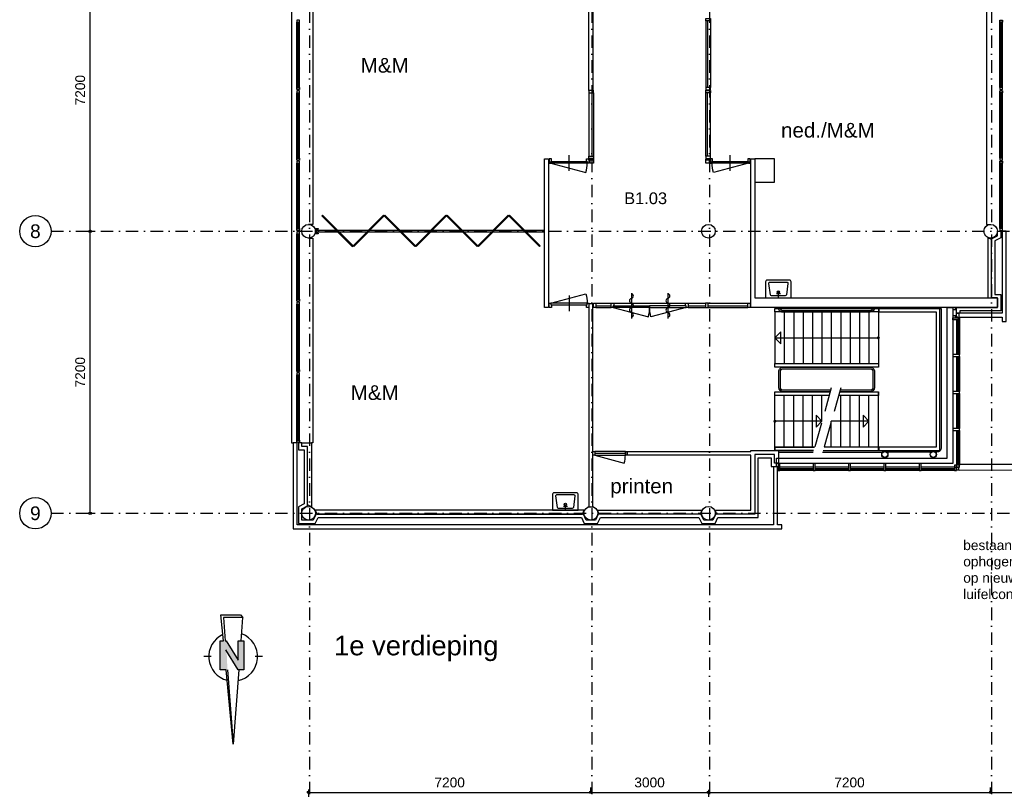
# Model space of a CAD drawing. Header units: millimetres. Extents: x 1137596 to 6076935, y -417599 to 265181.
# Tile 20 of 47: x 1235699 to 1260819, y -356519 to -336872. Entities that reach past the tile are written whole.
import ezdxf
from ezdxf.enums import TextEntityAlignment as Align

# ---------------------------------------------------------------- set-up
doc = ezdxf.new("R2010")
doc.units = ezdxf.units.MM
doc.header["$LTSCALE"] = 50
doc.header["$PDMODE"] = 3
doc.header["$PDSIZE"] = 1
for name, pattern in [('CENTER', [50, 31.25, -6.25, 6.25, -6.25]), ('DASHDOT2', [12.7, 6.35, -3.175, 0, -3.175]), ('DASHED', [18.75, 12.5, -6.25])]:
    doc.linetypes.add(name, pattern=pattern)
doc.layers.get('0').update_dxf_attribs({"linetype": 'CONTINUOUS'})
doc.layers.get('DEFPOINTS').update_dxf_attribs({"linetype": 'CONTINUOUS'})
for name, color, linetype in [('AL21----_BUITENWAND', 3, 'CONTINUOUS'), ('AL21K---_ISOLATIE', 1, 'CONTINUOUS'), ('AL22----_BINNENWAND', 3, 'CONTINUOUS'), ('AL24----_TRAPPEN', 1, 'CONTINUOUS'), ('AL27----_DAKEN', 7, 'CONTINUOUS'), ('AL28----_KONSTRUKTIES', 4, 'CONTINUOUS'), ('AL31----_BUITENKOZIJN', 2, 'CONTINUOUS'), ('AL32----_BINNENKOZIJN', 7, 'CONTINUOUS'), ('AL32----_BINNENKOZIJN_1', 1, 'CONTINUOUS'), ('AL34----_BALUSTRADES', 1, 'CONTINUOUS'), ('AL74----_INRSANITAIR', 7, 'CONTINUOUS'), ('AL83----_INVKEUKEN', 7, 'CONTINUOUS'), ('Alg-Dun-Az', 8, 'CONTINUOUS'), ('bib', 7, 'CONTINUOUS'), ('bib @ 100', 7, 'CONTINUOUS'), ('DIM25', 1, 'CONTINUOUS'), ('Stramien-Alg-Az', 9, 'DASHDOT2'), ('Stramien-Alg-Drs', 8, 'CONTINUOUS'), ('Stramien-Alg-Txt', 2, 'CONTINUOUS'), ('Txt25', 2, 'CONTINUOUS'), ('TXT25-Oppvl', 2, 'CONTINUOUS'), ('TXT35', 3, 'CONTINUOUS'), ('Txt50', 4, 'CONTINUOUS')]:
    doc.layers.add(name, color=color, linetype=linetype)
doc.styles.add('BOS3', font='arial.ttf')
doc.dimstyles.new('BOS3', dxfattribs={"dimtxt": 2.5, "dimasz": 1.25, "dimexe": 1.25, "dimexo": 0, "dimgap": 1.25, "dimtad": 1, "dimdec": 3, "dimdsep": 46, "dimtxsty": 'BOS3', "dimblk": 'SMALL', "dimblk1": 'SMALL', "dimblk2": 'SMALL', "dimsah": 1, "dimcen": 2.5, "dimclrd": 1, "dimclre": 1, "dimclrt": 2, "dimadec": 4, "dimazin": 2, "dimtfac": 0.4, "dimtdec": 0, "dimtix": 1, "dimtmove": 2, "dimatfit": 3, "dimfxl": 1.25, "dimfxlon": 1, "dimtvp": 1, "dimtolj": 1, "dimarcsym": 0})

# ---------------------------------------------------------------- blocks, each defined once
blk = doc.blocks.new('h651-06-')
at = {"color": 0, "linetype": 'ByBlock'}
blk.add_line((-324, 0), (324, 0), dxfattribs=at)
for centre, start, end in [((-252, -10), 9.4623, 170.5377), ((-132, 10), 189.4623, 350.5377), ((-12, -10), 9.4623, 170.5377), ((108, 10), 189.4623, 350.5377), ((228, -10), 9.4623, 170.5377)]:
    blk.add_arc(centre, 60.8, start, end, dxfattribs=at)
blk = doc.blocks.new('noordpijl 3')
at = {"layer": 'Alg-Dun-Az'}
for p, q in [((-146, -1900), (0, 0)), ((0, 0), (180, -1900)), ((146, -1900), (0, 0)), ((-277, -1900), (-127, -1900)), ((-277, -2638), (-277, -1900)), ((-127, -1900), (185, -2409)), ((180, -1900), (333, -1900)), ((333, -1900), (333, -2638)), ((-751, -2234), (-564, -2234)), ((-129, -2141), (-129, -2638)), ((176, -2638), (-129, -2141)), ((562, -2234), (749, -2234)), ((-129, -2638), (-277, -2638)), ((-205, -2638), (-251, -3235)), ((203, -2638), (176, -2638)), ((249, -3235), (203, -2638)), ((249, -2638), (311, -3297)), ((333, -2638), (249, -2638)), ((-251, -3235), (249, -3235)), ((-189, -3297), (-251, -3235)), ((311, -3297), (-189, -3297))]:
    blk.add_line(p, q, dxfattribs=at)
for start, end in [(101.4591, 249.5213), (295.2122, 75.5532)]:
    blk.add_arc((-1, -2234), 623, start, end, dxfattribs=at)
for points in [[(-277, -2638), (-277, -1900), (-129, -2638), (-127, -1900)], [(-129, -2141), (176, -2638), (-127, -1900), (185, -2409)], [(333, -1900), (333, -2638), (146, -1900), (176, -2638)]]:
    blk.add_solid(points, dxfattribs=at)
blk = doc.blocks.new('*U247')
at = {"layer": 'Stramien-Alg-Drs'}
blk.add_circle((-4, 0), 4, dxfattribs=at)
at = {"layer": 'Stramien-Alg-Txt', "style": 'BOS3'}
blk.add_attdef('TEKST', text='', height=3.5, dxfattribs=at).set_placement((-4, 0), align=Align.MIDDLE)
blk = doc.blocks.new('_Small')
at = {"color": 0, "linetype": 'ByBlock', "lineweight": -2}
blk.add_circle((0, 0), 0.25, dxfattribs=at)
blk = doc.blocks.new('*D179')
at = {"layer": 'DEFPOINTS', "color": 0, "transparency": 16777216}
for p in [(710199, -627647), (717399, -627843), (717399, -627973)]:
    blk.add_point(p, dxfattribs=at)
at = {"layer": 'DIM25', "color": 1, "lineweight": -2, "transparency": 16777216}
for p, q in [((717399, -627848), (717399, -627718)), ((710199, -627772), (710199, -627968)), ((710199, -627843), (717399, -627843))]:
    blk.add_line(p, q, dxfattribs=at)
at = {"layer": 'DIM25', "color": 1, "lineweight": -2, "transparency": 16777216, "xscale": 125, "yscale": 125, "zscale": 125, "rotation": 180}
blk.add_blockref('_Small', (710199, -627843), dxfattribs=at)
at = {"layer": 'DIM25', "color": 1, "lineweight": -2, "transparency": 16777216, "xscale": 125, "yscale": 125, "zscale": 125}
blk.add_blockref('_Small', (717399, -627843), dxfattribs=at)
at = {"layer": 'DIM25', "color": 2, "transparency": 16777216, "insert": (713799, -627591), "char_height": 250, "attachment_point": 5, "style": 'BOS3'}
blk.add_mtext('\\A1;7200', dxfattribs=at)
blk = doc.blocks.new('*D180')
at = {"layer": 'DEFPOINTS', "color": 0, "transparency": 16777216}
for p in [(720399, -627649), (727599, -627843), (727599, -627892)]:
    blk.add_point(p, dxfattribs=at)
at = {"layer": 'DIM25', "color": 1, "lineweight": -2, "transparency": 16777216}
for p, q in [((727599, -627843), (727599, -627718)), ((720399, -627774), (720399, -627968)), ((720399, -627843), (727599, -627843))]:
    blk.add_line(p, q, dxfattribs=at)
at = {"layer": 'DIM25', "color": 1, "lineweight": -2, "transparency": 16777216, "xscale": 125, "yscale": 125, "zscale": 125, "rotation": 180}
blk.add_blockref('_Small', (720399, -627843), dxfattribs=at)
at = {"layer": 'DIM25', "color": 1, "lineweight": -2, "transparency": 16777216, "xscale": 125, "yscale": 125, "zscale": 125}
blk.add_blockref('_Small', (727599, -627843), dxfattribs=at)
at = {"layer": 'DIM25', "color": 2, "transparency": 16777216, "insert": (723999, -627591), "char_height": 250, "attachment_point": 5, "style": 'BOS3'}
blk.add_mtext('\\A1;7200', dxfattribs=at)
blk = doc.blocks.new('*D181')
at = {"layer": 'DEFPOINTS', "color": 0, "transparency": 16777216}
for p in [(727599, -627892), (731199, -627843), (731199, -627892)]:
    blk.add_point(p, dxfattribs=at)
at = {"layer": 'DIM25', "color": 1, "lineweight": -2, "transparency": 16777216}
for p, q in [((727599, -627843), (727599, -627718)), ((731199, -627843), (731199, -627718)), ((727599, -627843), (731199, -627843))]:
    blk.add_line(p, q, dxfattribs=at)
at = {"layer": 'DIM25', "color": 1, "lineweight": -2, "transparency": 16777216, "xscale": 125, "yscale": 125, "zscale": 125, "rotation": 180}
blk.add_blockref('_Small', (727599, -627843), dxfattribs=at)
at = {"layer": 'DIM25', "color": 1, "lineweight": -2, "transparency": 16777216, "xscale": 125, "yscale": 125, "zscale": 125}
blk.add_blockref('_Small', (731199, -627843), dxfattribs=at)
at = {"layer": 'DIM25', "color": 2, "transparency": 16777216, "insert": (729399, -627591), "char_height": 250, "attachment_point": 5, "style": 'BOS3'}
blk.add_mtext('\\A1;3600', dxfattribs=at)
blk = doc.blocks.new('*D183')
at = {"layer": 'DEFPOINTS', "color": 0, "transparency": 16777216}
for p in [(720399, -627649), (717399, -627973), (720399, -627843)]:
    blk.add_point(p, dxfattribs=at)
at = {"layer": 'DIM25', "color": 1, "lineweight": -2, "transparency": 16777216}
for p, q in [((717399, -627848), (717399, -627718)), ((717399, -627843), (720399, -627843)), ((720399, -627774), (720399, -627968))]:
    blk.add_line(p, q, dxfattribs=at)
at = {"layer": 'DIM25', "color": 1, "lineweight": -2, "transparency": 16777216, "xscale": 125, "yscale": 125, "zscale": 125, "rotation": 180}
blk.add_blockref('_Small', (717399, -627843), dxfattribs=at)
at = {"layer": 'DIM25', "color": 1, "lineweight": -2, "transparency": 16777216, "xscale": 125, "yscale": 125, "zscale": 125}
blk.add_blockref('_Small', (720399, -627843), dxfattribs=at)
at = {"layer": 'DIM25', "color": 2, "transparency": 16777216, "insert": (718899, -627591), "char_height": 250, "attachment_point": 5, "style": 'BOS3'}
blk.add_mtext('\\A1;3000', dxfattribs=at)
blk = doc.blocks.new('*D188')
at = {"layer": 'DEFPOINTS', "color": 0, "transparency": 16777216}
for p in [(704627, -606317), (704627, -606317), (704627, -613517)]:
    blk.add_point(p, dxfattribs=at)
at = {"layer": 'DIM25', "color": 1, "lineweight": -2, "transparency": 16777216}
for p, q in [((704627, -606317), (704752, -606317)), ((704627, -613517), (704627, -606317)), ((704627, -613517), (704752, -613517))]:
    blk.add_line(p, q, dxfattribs=at)
at = {"layer": 'DIM25', "color": 1, "lineweight": -2, "transparency": 16777216, "xscale": 125, "yscale": 125, "zscale": 125}
for p, rotation in [((704627, -606317), 90), ((704627, -613517), 270)]:
    blk.add_blockref('_Small', p, dxfattribs=dict(at, rotation=rotation))
at = {"layer": 'DIM25', "color": 2, "transparency": 16777216, "insert": (704374, -609917), "char_height": 250, "attachment_point": 5, "rotation": 90, "style": 'BOS3'}
blk.add_mtext('\\A1;7200', dxfattribs=at)
blk = doc.blocks.new('*D189')
at = {"layer": 'DEFPOINTS', "color": 0, "transparency": 16777216}
for p in [(704627, -613517), (704627, -613517), (704627, -620717)]:
    blk.add_point(p, dxfattribs=at)
at = {"layer": 'DIM25', "color": 1, "lineweight": -2, "transparency": 16777216}
for p, q in [((704627, -613517), (704752, -613517)), ((704627, -620717), (704627, -613517)), ((704627, -620717), (704752, -620717))]:
    blk.add_line(p, q, dxfattribs=at)
at = {"layer": 'DIM25', "color": 1, "lineweight": -2, "transparency": 16777216, "xscale": 125, "yscale": 125, "zscale": 125}
for p, rotation in [((704627, -613517), 90), ((704627, -620717), 270)]:
    blk.add_blockref('_Small', p, dxfattribs=dict(at, rotation=rotation))
at = {"layer": 'DIM25', "color": 2, "transparency": 16777216, "insert": (704374, -617117), "char_height": 250, "attachment_point": 5, "rotation": 90, "style": 'BOS3'}
blk.add_mtext('\\A1;7200', dxfattribs=at)
blk = doc.blocks.new('*U252')
at = {"layer": 'TXT25-Oppvl', "style": 'BOS3'}
blk.add_attdef('OPPERVLAKTE2', (0, -3), '', height=2, dxfattribs=at)
at = {"layer": 'TXT35', "style": 'BOS3'}
for tag, p, height in [('RUIMTENUMMER', (0, 4), 3), ('RUIMTENAAM', (0, 0), 2.5)]:
    blk.add_attdef(tag, p, '', height=height, dxfattribs=at)
blk = doc.blocks.new('stramienen')
at = {"layer": 'Stramien-Alg-Az'}
for points in [[(710225.4193, -557711.0234), (710225.4193, -629125.5137)], [(717425.4193, -557711.0234), (717425.4193, -629125.5137)], [(720425.4195, -557711.0234), (720425.4195, -629125.5137)], [(727625.4193, -557711.0234), (727625.4193, -629125.5137)], [(703629.6064, -613517.1403), (776404.4348, -613517.1403)], [(703629.6064, -620717.1403), (776404.4348, -620717.1403)]]:
    blk.add_lwpolyline(points, dxfattribs=at)
at = {"layer": 'bib @ 100', "xscale": 100, "yscale": 100, "zscale": 100}
for p, values in [((703629.6064, -613517.1403), {'TEKST': '8'}), ((703629.6064, -620717.1403), {'TEKST': '9'})]:
    blk.add_blockref('*U247', p, dxfattribs=at).add_auto_attribs(values)
at = {"layer": 'DIM25'}
for base, p1, p2, picture, middle in [((704626.5266, -606317.1398), (704626.5266, -613517.1398), (704626.5266, -606317.1398), '*D188', (704373.8834, -609917.1398)), ((704626.5266, -613517.1398), (704626.5266, -620717.1398), (704626.5266, -613517.1398), '*D189', (704373.8834, -617117.1398))]:
    dim = blk.add_linear_dim(base=base, p1=p1, p2=p2, angle=90, dimstyle='BOS3', override={"dimscale": 0, "dimexo": 1.25}, dxfattribs=at)
    dim.commit()
    dim.dimension.update_dxf_attribs({"geometry": picture, "text_midpoint": middle})
for base, p1, p2, picture, middle in [((717398.67, -627843.232), (710198.6698, -627646.5212), (717398.67, -627972.6855), '*D179', (713798.6699, -627590.5887)), ((720398.545, -627843.232), (717398.545, -627972.6855), (720398.545, -627649.1819), '*D183', (718898.545, -627590.5035)), ((727598.6689, -627843.232), (720398.669, -627649.1819), (727598.6689, -627891.9055), '*D180', (723998.669, -627590.5887)), ((731198.5759, -627843.232), (727598.5759, -627891.9055), (731198.5759, -627891.9168), '*D181', (729398.5759, -627590.5035))]:
    dim = blk.add_linear_dim(base=base, p1=p1, p2=p2, dimstyle='BOS3', override={"dimscale": 0, "dimtxt": 2.5, "dimasz": 1.25, "dimexe": 1.25, "dimexo": 1.25, "dimgap": 1.25, "dimclrt": 2, "dimfxl": 1.25, "dimfxlon": 1}, dxfattribs=at)
    dim.commit()
    dim.dimension.update_dxf_attribs({"geometry": picture, "text_midpoint": middle})

msp = doc.modelspace()

# ---------------------------------------------------------------- linework, layer by layer
at = {"layer": 'AL21----_BUITENWAND'}
for points in [[(1242675.7118, -300871.5936), (1242635.686, -300871.5897), (1242635.686, -347671.5614), (1242675.688, -347671.5614)], [(1243072.2351, -335246.5753), (1243173.686, -335246.5753), (1243173.686, -342096.5594), (1243070.686, -342096.5594)], [(1260469.2832, -335246.5716), (1260367.6772, -335246.5716), (1260367.6831, -342096.5558), (1260470.6851, -342096.5558)], [(1243072.2351, -342446.5746), (1243173.686, -342446.5746), (1243173.686, -347671.5614), (1243145.686, -347671.5614)], [(1254354.6868, -347891.5731), (1254354.6868, -347871.5693), (1255055.6797, -347871.5693), (1255055.6797, -348193.577), (1254955.6802, -348193.577), (1254955.6802, -347971.5712), (1254454.6824, -347971.5712), (1254454.6824, -349496.576), (1253485.6843, -349496.576), (1253438.6836, -349396.5751), (1254354.6868, -349396.5751), (1254354.6868, -347991.5731)], [(1253055.6833, -349496.5767), (1250485.6857, -349496.576), (1250438.6868, -349396.5751), (1253102.6843, -349396.5751), (1253055.6833, -349496.5767)]]:
    msp.add_lwpolyline(points, dxfattribs=at)
for points in [[(1259659.6811, -344366.5755), (1259659.6811, -344466.5751), (1260765.6862, -344466.5575), (1260765.6862, -344576.5755), (1260865.689, -344576.5755), (1260865.6772, -342271.5726), (1260765.6782, -342271.5731), (1260765.6782, -344366.5755)], [(1260495.6782, -342486.5758), (1260395.6772, -342439.5751), (1260395.6683, -343971.5743), (1260495.6782, -343971.5743)], [(1259571.6811, -344267.5746), (1259571.6811, -344221.5755), (1259505.6821, -344221.5755), (1259505.6821, -344267.5746)], [(1259571.6811, -344481.5755), (1259571.6811, -344435.5751), (1259505.6821, -344435.5751), (1259505.6821, -344481.5755)], [(1242775.688, -347671.5614), (1242675.6802, -347671.5618), (1242675.6802, -349866.5751), (1255140.6797, -349866.5751), (1255140.6797, -349766.5741), (1255030.6811, -349766.5741), (1255030.6811, -348283.5751), (1254930.6802, -348283.5751), (1254930.6802, -349766.5741), (1242775.686, -349766.5741)], [(1242895.688, -347671.5614), (1243145.688, -347671.5614), (1243145.688, -349303.5731), (1243045.688, -349256.576), (1243045.688, -347771.5585), (1242895.6958, -347771.5585)], [(1243238.686, -349396.5751), (1243285.6863, -349496.5765), (1250055.686, -349496.576), (1250102.6858, -349396.5751)]]:
    msp.add_lwpolyline(points, close=True, dxfattribs=at)
at = {"layer": 'AL21K---_ISOLATIE'}
for points in [[(1260645.6294, -342271.5746), (1260730.6782, -342271.5746), (1260730.6782, -342439.5582), (1260580.6792, -342514.5589), (1260580.6857, -343886.5746), (1260730.6841, -343886.5746), (1260730.6841, -344306.5755), (1259687.6811, -344306.5755), (1259687.6811, -344366.5755), (1259602.6811, -344366.5755), (1259602.682, -344221.5689), (1260645.6841, -344221.5689), (1260645.6841, -343971.5746), (1260495.6782, -343971.5746), (1260495.6782, -342462.025), (1260645.6782, -342387.026)], [(1255005.6787, -348278.5751), (1255005.6799, -348193.577), (1254955.6802, -348193.577), (1254955.6802, -347971.5712), (1254454.6824, -347971.5712), (1254454.6824, -349496.576), (1253461.1352, -349496.576), (1253386.1343, -349646.5741), (1253155.2334, -349646.5741), (1253080.2327, -349496.576), (1250461.1367, -349496.576), (1250386.1358, -349646.578), (1250155.2349, -349646.5741), (1250080.2349, -349496.576), (1243261.1372, -349496.576), (1243186.1372, -349646.5741), (1242895.686, -349646.5741), (1242895.688, -349356.1239), (1243045.688, -349281.1249), (1243045.688, -347771.5585), (1242895.6958, -347771.5702), (1242895.688, -347671.5614), (1242810.688, -347671.5614), (1242810.6948, -347856.5604), (1242960.6811, -347856.5604), (1242960.688, -349228.5926), (1242810.688, -349303.5917), (1242810.686, -349731.576), (1243238.6704, -349731.576), (1243313.6694, -349581.5741), (1250027.7037, -349581.578), (1250102.7026, -349731.576), (1250438.6681, -349731.576), (1250513.6679, -349581.578), (1253027.7021, -349581.578), (1253102.7012, -349731.576), (1253438.6685, -349731.576), (1253513.6675, -349581.578), (1254539.6824, -349581.5741), (1254539.6824, -348056.5732), (1254870.6802, -348056.5732), (1254870.6802, -348278.5751)]]:
    msp.add_lwpolyline(points, close=True, dxfattribs=at)
at = {"layer": 'AL22----_BINNENWAND'}
for points in [[(1250220.6857, -335009.0755), (1250220.6857, -334761.5633), (1250320.6896, -334761.5633), (1250320.6896, -338681.5846), (1250220.6857, -338681.5846), (1250220.6857, -335134.0751)], [(1254354.6868, -347991.5731), (1251200.685, -347991.5731), (1251200.685, -347891.5731), (1254354.6868, -347891.5731)]]:
    msp.add_lwpolyline(points, dxfattribs=at)
for points in [[(1249186.6862, -340421.5747), (1249186.6862, -344221.555), (1249086.6804, -344221.555), (1249086.6804, -340421.5747)], [(1254354.6848, -343981.5404), (1254354.6868, -340421.5747), (1254454.686, -340421.5747), (1254454.686, -343971.5394), (1260635.688, -343971.5746), (1260645.6841, -343981.5721), (1260645.688, -344211.5741), (1260635.6936, -344221.5689), (1254364.6824, -344221.5399), (1254354.6831, -344211.5404)], [(1250220.6801, -344121.5502), (1250220.6801, -349303.869), (1250320.685, -349303.869), (1250320.685, -344121.5502)], [(1259362.6763, -344221.563), (1259502.6743, -344221.5637), (1259502.6743, -348203.576), (1255005.6798, -348203.576), (1255005.6798, -348063.5741), (1259362.6763, -348063.5741)]]:
    msp.add_lwpolyline(points, close=True, dxfattribs=at)
at = {"layer": 'AL24----_TRAPPEN'}
for points in [[(1254965.6564, -344336.5794), (1254965.6547, -345651.5694)], [(1255205.6561, -344336.5794), (1255205.6544, -345651.5694)], [(1255445.6556, -344336.5794), (1255445.6539, -345651.5694)], [(1255685.6551, -344336.5794), (1255685.6534, -345651.5694)], [(1255925.6551, -344336.5794), (1255925.6554, -345651.5694)], [(1256165.6566, -344336.5794), (1256165.6549, -345651.5694)], [(1256405.6561, -344336.5809), (1256405.6544, -345651.5714)], [(1256645.6556, -344336.5809), (1256645.6539, -345651.5714)], [(1256885.6556, -344336.5809), (1256885.6539, -345651.5714)], [(1257125.6551, -344336.5809), (1257125.6534, -345651.5714)], [(1257365.6547, -344336.5809), (1257365.6549, -345651.5714)], [(1257605.6561, -344336.5809), (1257605.6549, -345651.5714)], [(1254965.6555, -344994.0744), (1257605.6555, -344994.0761)], [(1257605.6547, -346461.5721), (1257605.6547, -346371.5721)], [(1254965.6315, -347781.5694), (1254965.6548, -346461.5685)], [(1255205.6524, -347781.5694), (1255205.6758, -346461.5685)], [(1255445.6519, -347781.5697), (1255445.6519, -346461.5687)], [(1255685.6519, -347781.5699), (1255685.6532, -346461.5689)], [(1255925.6534, -347781.5701), (1255925.6532, -346461.5692)], [(1256165.6528, -347121.5692), (1256165.6545, -346461.5694)], [(1256645.6523, -347781.574), (1256645.6537, -346461.5703)], [(1256885.6518, -347781.5738), (1256885.6536, -346461.5707)], [(1257125.6515, -347781.5736), (1257125.6532, -346461.5726)], [(1257365.6527, -347781.5733), (1257365.6528, -346461.5717)], [(1257605.6566, -347781.5731), (1257605.6549, -346461.5721)], [(1256405.6524, -347781.5703), (1256405.6523, -347121.5712)], [(1255055.6562, -347911.5696), (1255942.5915, -347911.5741)], [(1256182.5929, -347911.5741), (1257717.9294, -347911.5711)], [(1258952.9299, -347911.5702), (1257823.3775, -347911.5722)]]:
    msp.add_lwpolyline(points, dxfattribs=at)
for points in [[(1254965.6555, -344994.0744), (1255115.6555, -345144.0744), (1255115.6555, -344844.0744)], [(1256165.6519, -347121.5707), (1256015.6519, -346971.5707), (1256015.6519, -347271.5707)], [(1257365.6528, -347121.5707), (1257215.6528, -346971.5707), (1257215.6528, -347271.5707)]]:
    msp.add_lwpolyline(points, close=True, dxfattribs=at)
at = {"layer": 'AL24----_TRAPPEN', "const_width": 37.5}
for points in [[(1257605.6555, -345012.8261, 1), (1257605.6555, -344975.3261, 1)], [(1254965.6431, -347140.3189, 1), (1254965.6431, -347102.8189, 1)]]:
    msp.add_lwpolyline(points, format="xyb", close=True, dxfattribs=at)
at = {"layer": 'AL24----_TRAPPEN', "linetype": 'DASHED'}
for points in [[(1256405.6523, -346271.5712), (1255925.6514, -347971.5702)], [(1256645.6538, -346271.5712), (1256165.6528, -347971.5702)]]:
    msp.add_lwpolyline(points, dxfattribs=at)
at = {"layer": 'AL24----_TRAPPEN', "linetype": 'CENTER'}
for points in [[(1256165.6528, -347121.5692), (1254965.6431, -347121.5576)], [(1257365.6528, -347121.5712), (1256405.6543, -347121.5638)]]:
    msp.add_lwpolyline(points, dxfattribs=at)
at = {"layer": 'AL27----_DAKEN'}
for points in [[(1278424.6798, -342041.5743), (1278424.6798, -348225.5859), (1259675.6771, -348226.5766)], [(1278424.6798, -342041.5743), (1278424.6798, -348225.5859), (1259675.6771, -348226.5766)], [(1278574.6798, -341941.5662), (1278574.6798, -348375.578), (1259675.685, -348376.5766)], [(1274974.6915, -348375.5765), (1259595.6802, -348376.5766)]]:
    msp.add_lwpolyline(points, dxfattribs=at)
at = {"layer": 'AL28----_KONSTRUKTIES'}
msp.add_lwpolyline([(1243310.686, -342336.5797), (1243245.686, -342336.5797), (1243245.686, -342206.5787), (1243310.686, -342206.5787), (1243310.686, -342221.5797), (1243260.686, -342221.5797), (1243260.686, -342321.5787), (1243310.686, -342321.5787)], close=True, dxfattribs=at)
for points in [[(1257719.8516, -347909.9368), (1257719.8516, -347871.5731)], [(1257821.4541, -347871.5731), (1257821.4541, -347909.9359)], [(1258954.8511, -347909.9368), (1258954.8511, -347871.5731)], [(1259056.4536, -347871.5731), (1259056.4536, -347909.9359)]]:
    msp.add_lwpolyline(points, dxfattribs=at)
for centre, radius in [((1243070.7446, -342271.5809), 175), ((1253270.6868, -342271.5765), 175), ((1260470.6851, -342271.5765), 175), ((1257770.6528, -347971.0731), 79.5), ((1257770.6528, -347971.0731), 75.5), ((1259005.6523, -347971.0731), 79.5), ((1259005.6523, -347971.0731), 75.5), ((1243070.7446, -349471.5804), 175), ((1250270.6863, -349471.576), 175), ((1253270.6868, -349471.576), 175)]:
    msp.add_circle(centre, radius, dxfattribs=at)
at = {"layer": 'AL31----_BUITENKOZIJN'}
for points in [[(1242769.687, -336886.5755), (1242769.687, -336936.5743), (1242839.687, -336936.5743), (1242839.687, -336886.5755)], [(1260771.6782, -336886.5699), (1260771.6782, -336936.5705), (1260701.6782, -336936.5705), (1260701.6782, -336886.5699)], [(1242839.687, -338606.5744), (1242839.687, -338656.575), (1242769.687, -338656.575), (1242769.687, -338606.5744)], [(1260701.6782, -338606.5707), (1260701.6782, -338656.5712), (1260771.6802, -338656.5712), (1260771.6802, -338606.5707)], [(1242769.687, -338686.5749), (1242769.687, -338736.5755), (1242839.687, -338736.5755), (1242839.687, -338686.5749)], [(1260771.6802, -338686.5712), (1260771.6802, -338736.5717), (1260701.6782, -338736.5717), (1260701.6782, -338686.5712)], [(1242839.687, -340406.5757), (1242839.687, -340456.5762), (1242769.687, -340456.5762), (1242769.687, -340406.5757)], [(1242769.687, -340486.5742), (1242769.687, -340536.5748), (1242839.687, -340536.5748), (1242839.687, -340486.5742)], [(1260701.6802, -340406.5719), (1260701.6802, -340456.5705), (1260771.6821, -340456.5705), (1260771.6821, -340406.5719)], [(1260771.6821, -340486.5705), (1260771.6821, -340536.571), (1260701.6802, -340536.571), (1260701.6802, -340486.5705)], [(1242839.687, -342206.5751), (1242839.687, -342256.5755), (1242769.687, -342256.5755), (1242769.687, -342206.5751)], [(1242769.6909, -342286.5736), (1242769.6909, -342336.5741), (1242839.6909, -342336.5741), (1242839.6909, -342286.5736)], [(1260701.6821, -342206.5712), (1260701.6821, -342256.5716), (1260771.6821, -342256.5716), (1260771.6821, -342206.5712)], [(1242839.6909, -344006.5741), (1242839.6909, -344056.5751), (1242769.6909, -344056.5751), (1242769.6909, -344006.5741)], [(1242769.6909, -344086.5746), (1242769.6909, -344136.5755), (1242839.6909, -344136.5755), (1242839.6909, -344086.5746)], [(1259602.6811, -344466.5751), (1259602.6811, -344366.5755), (1259654.6821, -344366.5755), (1259654.6821, -344496.5751), (1259632.6811, -344496.5751), (1259632.6811, -344466.5751)], [(1259675.6821, -344481.5755), (1259675.6821, -344531.5746), (1259502.6821, -344531.5746), (1259502.6821, -344481.5755)], [(1259502.6821, -345422.8246), (1259502.6821, -345472.8251), (1259675.6802, -345472.8251), (1259675.6802, -345422.8246)], [(1242839.6909, -345806.5755), (1242839.6909, -345856.5741), (1242769.6909, -345856.5741), (1242769.6909, -345806.5755)], [(1242769.6909, -345886.576), (1242769.6909, -345936.5746), (1242839.6909, -345936.5746), (1242839.6909, -345886.576)], [(1259502.6802, -346364.0755), (1259502.6802, -346414.0721), (1259675.6802, -346414.0721), (1259675.6802, -346364.0755)], [(1259502.6802, -347305.3241), (1259502.6802, -347355.3358), (1259675.6802, -347355.3358), (1259675.6802, -347305.3241)], [(1242839.6909, -347606.577), (1242839.6909, -347656.5731), (1242769.6909, -347656.5731), (1242769.6909, -347606.577)], [(1255045.6821, -348203.576), (1255045.6821, -348376.576), (1255095.6826, -348376.576), (1255095.6826, -348203.576)], [(1255945.6826, -348203.576), (1255945.6826, -348376.576), (1255995.6811, -348376.576), (1255995.6811, -348203.576)], [(1256845.6811, -348203.576), (1256845.6811, -348376.576), (1256895.6821, -348376.576), (1256895.6821, -348203.576)], [(1257745.6821, -348203.576), (1257745.6821, -348376.576), (1257795.6826, -348376.576), (1257795.6826, -348203.576)], [(1258645.6826, -348203.576), (1258645.6826, -348376.576), (1258695.6811, -348376.576), (1258695.6811, -348203.576)], [(1259545.6792, -348246.5731), (1259545.6792, -348376.576), (1259595.6802, -348376.576), (1259595.6802, -348246.5731)], [(1259545.6792, -348246.5731), (1259545.6792, -348296.5741), (1259675.6802, -348296.5741), (1259675.6802, -348246.5731)], [(1259659.6792, -348360.5731), (1259659.6792, -348296.5741), (1259595.6802, -348296.5741), (1259595.6802, -348360.5731)]]:
    msp.add_lwpolyline(points, close=True, dxfattribs=at)
for points in [[(1242769.687, -338606.5744), (1242769.687, -336936.5743)], [(1242782.687, -338606.5744), (1242782.687, -336936.5743)], [(1242800.687, -338606.5744), (1242800.687, -336936.5743)], [(1242839.687, -338606.5763), (1242839.687, -336936.5743)], [(1260701.6782, -338606.5725), (1260701.6782, -336936.5705)], [(1260740.6772, -338606.5707), (1260740.6772, -336936.5705)], [(1260758.6782, -338606.5707), (1260758.6782, -336936.5705)], [(1260771.6782, -338606.5707), (1260771.6782, -336936.5705)], [(1242769.687, -340406.5757), (1242769.687, -338736.5755)], [(1242782.687, -340406.5757), (1242782.687, -338736.5755)], [(1242800.687, -340406.5757), (1242800.687, -338736.5755)], [(1242839.687, -340406.5775), (1242839.687, -338736.5755)], [(1260701.6802, -340406.5737), (1260701.6782, -338736.5717)], [(1260740.6792, -340406.5719), (1260740.6772, -338736.5717)], [(1260758.6802, -340406.5719), (1260758.6782, -338736.5717)], [(1260771.6822, -340406.5719), (1260771.6802, -338736.5717)], [(1242769.687, -342206.5751), (1242769.687, -340536.5748)], [(1242782.687, -342206.5751), (1242782.687, -340536.5748)], [(1242800.687, -342206.5751), (1242800.687, -340536.5748)], [(1242839.687, -342206.5768), (1242839.687, -340536.5748)], [(1260701.6821, -342206.5731), (1260701.6801, -340536.571)], [(1260740.6811, -342206.5712), (1260740.6791, -340536.571)], [(1260758.6821, -342206.5712), (1260758.6801, -340536.571)], [(1260771.6841, -342206.5712), (1260771.6821, -340536.571)], [(1242769.6909, -344006.5741), (1242769.6909, -342336.5741)], [(1242782.6909, -344006.5741), (1242782.6909, -342336.5741)], [(1242800.6909, -344006.5741), (1242800.6909, -342336.5741)], [(1242839.6909, -344006.576), (1242839.6909, -342336.5741)], [(1242769.6909, -345806.5755), (1242769.6909, -344136.5755)], [(1242782.6909, -345806.5755), (1242782.6909, -344136.5755)], [(1242800.6909, -345806.5755), (1242800.6909, -344136.5755)], [(1242839.6909, -345806.5775), (1242839.6909, -344136.5755)], [(1259595.6821, -344531.5707), (1259595.6796, -345422.8246)], [(1259634.6811, -344531.5746), (1259634.6811, -345422.8246)], [(1259652.6821, -344531.5746), (1259652.6796, -345422.8246)], [(1259675.6821, -344531.5726), (1259675.6796, -345422.8246)], [(1259595.6802, -345472.8236), (1259595.6802, -346364.0755)], [(1259634.6792, -345472.8251), (1259634.6792, -346364.0755)], [(1259652.6802, -345472.8251), (1259652.6802, -346364.0755)], [(1259675.6802, -345472.8236), (1259675.6802, -346364.0755)], [(1242769.6909, -347606.577), (1242769.6909, -345936.5746)], [(1242782.6322, -347606.1142), (1242782.6322, -345936.1117)], [(1242800.6322, -347606.1142), (1242800.6322, -345936.1117)], [(1242839.6322, -347606.1142), (1242839.6322, -345936.1117)], [(1259595.6802, -346414.0721), (1259595.6802, -347305.3241)], [(1259634.6792, -346414.0721), (1259634.6792, -347305.3241)], [(1259652.6802, -346414.0721), (1259652.6802, -347305.3241)], [(1259675.6802, -346414.0721), (1259675.6802, -347305.3241)], [(1259595.6802, -347355.3358), (1259595.6827, -348246.5731)], [(1259634.6792, -347355.3251), (1259634.6817, -348246.5731)], [(1259652.6802, -347355.3251), (1259652.6827, -348246.5731)], [(1259675.6802, -347355.3358), (1259675.6802, -348246.5731)], [(1255945.6846, -348296.5741), (1255095.6826, -348296.5741)], [(1255945.6826, -348335.5751), (1255095.6826, -348335.5751)], [(1255945.6826, -348353.5741), (1255095.6826, -348353.5741)], [(1255945.6846, -348376.576), (1255095.6826, -348376.576)], [(1256845.6831, -348296.5741), (1255995.6811, -348296.5741)], [(1256845.6811, -348335.5751), (1255995.6811, -348335.5751)], [(1256845.6811, -348353.5741), (1255995.6811, -348353.5741)], [(1256845.6831, -348376.576), (1255995.6811, -348376.576)], [(1257745.6836, -348296.5741), (1256895.6821, -348296.5741)], [(1257745.6821, -348335.5751), (1256895.6821, -348335.5751)], [(1257745.6821, -348353.5741), (1256895.6821, -348353.5741)], [(1257745.6836, -348376.576), (1256895.6821, -348376.576)], [(1258645.6846, -348296.5741), (1257795.6826, -348296.5741)], [(1258645.6826, -348335.5751), (1257795.6826, -348335.5751)], [(1258645.6826, -348353.5741), (1257795.6826, -348353.5741)], [(1258645.6846, -348376.576), (1257795.6826, -348376.576)], [(1259545.6851, -348296.5741), (1258695.6811, -348296.5741)], [(1259545.6792, -348335.5751), (1258695.6811, -348335.5751)], [(1259545.6792, -348353.5741), (1258695.6811, -348353.5741)], [(1259545.6851, -348376.576), (1258695.6811, -348376.576)]]:
    msp.add_lwpolyline(points, dxfattribs=at)
at = {"layer": 'AL32----_BINNENKOZIJN'}
for points in [[(1253320.6892, -336838.0749), (1253320.6892, -336905.0744), (1253206.6909, -336905.0744), (1253206.6909, -336838.0749)], [(1250220.6745, -338681.5809), (1250220.6745, -338738.5809), (1250334.6747, -338738.5809), (1250334.6747, -338671.5809), (1250320.6746, -338671.5809), (1250320.6746, -338681.5809)], [(1250220.6726, -340411.5779), (1250220.6726, -340354.5779), (1250334.6728, -340354.5779), (1250334.6728, -340421.5779), (1250320.6728, -340421.5779), (1250320.6728, -340411.5779)], [(1249263.6859, -340421.574), (1249206.6858, -340421.574), (1249206.6858, -340521.574), (1249196.6865, -340521.574), (1249196.6865, -340535.574), (1249246.6862, -340535.574), (1249246.6862, -340492.574), (1249263.6859, -340492.574)], [(1250175.6858, -340492.574), (1250175.6858, -340532.574), (1249251.6858, -340532.574), (1249251.6858, -340492.574)], [(1250163.6857, -340421.574), (1250220.6858, -340421.574), (1250220.6858, -340521.574), (1250230.6851, -340521.574), (1250230.6851, -340535.574), (1250180.6854, -340535.574), (1250180.6854, -340492.574), (1250163.6857, -340492.574)], [(1250320.6728, -340411.5779), (1250320.6728, -340445.576), (1250220.6735, -340445.576), (1250220.6735, -340411.5779)], [(1250254.6723, -340521.576), (1250254.6723, -340445.576), (1250220.6858, -340445.576), (1250220.6858, -340521.576)], [(1250240.6722, -340535.576), (1250240.6722, -340521.576), (1250254.6723, -340521.576), (1250254.6732, -340445.576), (1250320.6728, -340445.576), (1250320.6737, -340431.576), (1250334.6738, -340431.576), (1250334.6728, -340535.576)], [(1253220.686, -340431.5759), (1253220.686, -340445.5751), (1253286.6858, -340445.5751), (1253286.6858, -340521.5758), (1253300.6868, -340521.5758), (1253300.6868, -340535.5748), (1253206.6851, -340535.5748), (1253206.6851, -340431.5759)], [(1253320.6873, -340411.5753), (1253320.6873, -340445.5751), (1253220.686, -340445.5751), (1253220.686, -340411.5753)], [(1253286.6858, -340445.5751), (1253286.6858, -340521.5758), (1253320.6853, -340521.5758), (1253320.6853, -340445.5751)], [(1254289.6853, -340492.5758), (1254289.6853, -340532.5751), (1253365.6863, -340532.5751), (1253365.6863, -340492.5758)], [(1254334.6863, -340421.5747), (1254277.686, -340421.5747), (1254277.686, -340492.5758), (1254294.6868, -340492.5758), (1254294.6868, -340535.5748), (1254344.6855, -340535.5748), (1254344.6855, -340521.5758), (1254334.6863, -340521.5758)], [(1243424.9897, -341864.9928), (1243407.312, -341882.6705), (1244185.1295, -342660.4879), (1244202.8072, -342642.8103)], [(1244202.8072, -342642.8103), (1244980.6246, -341864.9928), (1244998.3023, -341882.6705), (1244220.4848, -342660.4879)], [(1245793.7974, -342642.8103), (1245015.98, -341864.9928), (1244998.3023, -341882.6705), (1245776.1198, -342660.4879)], [(1245793.7974, -342642.8103), (1246571.6149, -341864.9928), (1246589.2926, -341882.6705), (1245811.4751, -342660.4879)], [(1247384.7877, -342642.8103), (1246606.9702, -341864.9928), (1246589.2926, -341882.6705), (1247367.11, -342660.4879)], [(1247402.4654, -342660.4879), (1247384.7877, -342642.8103), (1248162.6052, -341864.9928), (1248180.2828, -341882.6705)], [(1248958.1003, -342660.4879), (1248975.7779, -342642.8103), (1248197.9605, -341864.9928), (1248180.2828, -341882.6705)], [(1249086.6804, -342251.5792), (1243260.686, -342251.5792), (1243260.686, -342291.5792), (1249086.6804, -342291.5792)], [(1249263.6803, -344221.5511), (1249206.6802, -344221.5511), (1249206.6802, -344121.5521), (1249196.6799, -344121.5521), (1249196.6799, -344107.5511), (1249246.6804, -344107.5511), (1249246.6804, -344150.0091), (1249263.6803, -344150.5521)], [(1249251.6802, -344110.5506), (1249251.6802, -344150.5521), (1250175.6802, -344150.5521), (1250175.6802, -344110.5506)], [(1250220.6801, -344221.5511), (1250163.68, -344221.5511), (1250163.68, -344150.5521), (1250180.6799, -344150.5521), (1250180.6799, -344107.5511), (1250230.6804, -344107.5511), (1250230.6804, -344121.5502), (1250220.6801, -344121.5555)], [(1250330.6843, -344221.5419), (1250330.6843, -344207.5428), (1250340.6837, -344207.5428), (1250340.6837, -344107.5419), (1250397.6838, -344107.5419), (1250397.6838, -344221.5419)], [(1250787.3509, -344221.5419), (1250786.687, -344107.5419), (1250853.6865, -344107.5419), (1250853.6947, -344178.5409), (1250836.6867, -344178.5409), (1250836.6867, -344221.5419)], [(1252687.6865, -344178.5409), (1252687.6865, -344107.5419), (1252754.6859, -344107.5419), (1252754.6859, -344221.5399), (1252704.6873, -344221.5399), (1252704.6873, -344178.5409)], [(1253193.686, -344107.5399), (1253193.686, -344221.5399), (1253260.6873, -344221.5399), (1253260.6873, -344107.5399)], [(1254334.6863, -344107.5399), (1254334.6863, -344207.5389), (1254344.6855, -344207.5389), (1254344.6855, -344221.5399), (1254277.686, -344221.5399), (1254277.686, -344107.5399)], [(1251770.7488, -344178.5409), (1251770.7488, -344218.5399), (1250841.6873, -344218.5419), (1250841.6873, -344178.5428)], [(1252699.6876, -344178.5409), (1251770.6869, -344178.5428), (1251770.6869, -344218.5419), (1252699.6876, -344218.5399)], [(1250320.685, -347991.5731), (1250320.685, -347891.5731), (1250370.685, -347891.5731), (1250370.685, -347991.5731)], [(1251150.685, -347991.5731), (1251150.685, -347891.5731), (1251200.685, -347891.5731), (1251200.685, -347991.5731)]]:
    msp.add_lwpolyline(points, close=True, dxfattribs=at)
for points in [[(1253206.6909, -336905.0744), (1253206.6909, -338604.5745)], [(1253248.0644, -336905.0744), (1253248.0644, -338604.5745)], [(1253320.6892, -336905.0744), (1253320.6892, -338604.5745)], [(1253320.6892, -338604.5745), (1253206.6909, -338604.5745), (1253206.6909, -338671.5759), (1253220.6899, -338671.5759), (1253220.6899, -338661.5747), (1253320.6892, -338661.5747), (1253320.6892, -338604.5745)], [(1250220.6745, -338738.5809), (1250220.6725, -340354.5779)], [(1250293.3, -338738.5809), (1250293.2971, -340354.5779)], [(1250334.6747, -338738.5809), (1250334.6728, -340354.5779)], [(1253206.687, -340354.577), (1253206.685, -338738.5791)], [(1253320.6892, -338738.5772), (1253206.6909, -338738.5772), (1253206.6909, -338671.5759), (1253220.6899, -338671.5759), (1253220.6899, -338681.5771), (1253320.6892, -338681.5771), (1253320.6892, -338738.5772)], [(1253248.0627, -340354.5752), (1253248.0607, -338738.5772)], [(1253320.6873, -340354.5752), (1253320.6852, -338738.5791)], [(1253320.6873, -340354.5752), (1253206.687, -340354.5752), (1253206.687, -340421.5765), (1253220.686, -340421.5765), (1253220.686, -340411.5753), (1253320.6853, -340411.5753), (1253320.6873, -340354.5752)], [(1250175.6858, -340532.574), (1249251.6858, -340532.574)], [(1253377.6855, -340421.5747), (1253320.6853, -340421.5747), (1253320.6853, -340521.5758), (1253310.686, -340521.5758), (1253310.686, -340535.5748), (1253360.6865, -340535.5748), (1253360.6865, -340492.5758), (1253377.6855, -340492.5758), (1253377.6855, -340421.5747)], [(1250397.6838, -344107.5419), (1250786.687, -344107.5419)], [(1250853.6865, -344107.5419), (1252687.6865, -344107.5419)], [(1252754.6859, -344107.5419), (1253193.686, -344107.5397)], [(1253260.6873, -344107.5399), (1254277.686, -344107.5399)], [(1250397.6838, -344180.1664), (1250787.1099, -344180.1664)], [(1250397.6838, -344221.5419), (1250786.687, -344221.5419)], [(1251770.7488, -344218.5399), (1250841.6873, -344218.5419)], [(1251770.6869, -344218.5419), (1252699.6876, -344218.5399)], [(1252754.6859, -344180.1664), (1253193.686, -344180.1664)], [(1252754.6859, -344221.5399), (1253193.686, -344221.5399)], [(1253260.6873, -344180.1663), (1254277.686, -344180.1643)], [(1253260.6873, -344221.5399), (1254277.686, -344221.5399)], [(1251150.685, -347891.5731), (1250370.685, -347891.5731)], [(1250370.685, -347941.5731), (1251150.685, -347941.5731)], [(1250370.685, -347991.5731), (1251150.685, -347991.5731)]]:
    msp.add_lwpolyline(points, dxfattribs=at)
at = {"layer": 'AL32----_BINNENKOZIJN_1'}
for points in [[(1249713.6858, -340732.2418), (1249713.6858, -340332.2418)], [(1253827.6858, -340732.2428), (1253827.6858, -340332.2428)], [(1249713.6858, -343910.8879), (1249713.6858, -344310.8879)]]:
    msp.add_lwpolyline(points, dxfattribs=at)
for points in [[(1249251.6858, -340532.574), (1250144.2013, -340771.7228, 0.0655434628), (1250175.6858, -340532.574, 0.0655434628)], [(1254289.6853, -340532.5751), (1253397.1708, -340771.7236, -0.0655434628), (1253365.6863, -340532.5751, -0.0655434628)], [(1249251.7038, -344110.5506), (1250144.2032, -343871.4114, -0.0655434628), (1250175.6858, -344110.5557, -0.0655434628)], [(1250841.6873, -344218.5419), (1251739.0321, -344458.9847, 0.0655434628), (1251770.6869, -344218.5419, 0.0655434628)], [(1252699.6876, -344218.5399), (1251802.4016, -344458.967, -0.0655434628), (1251770.7488, -344218.5399, -0.0655434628)], [(1250370.685, -347991.5731), (1251124.1071, -348193.452, 0.0655434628), (1251150.685, -347991.5731, 0.0655434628)]]:
    msp.add_lwpolyline(points, format="xyb", dxfattribs=at)
at = {"layer": 'AL34----_BALUSTRADES'}
for points in [[(1254965.6522, -344241.5685), (1259210.6548, -344241.5733), (1259210.6548, -347801.5699, -0.4142130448), (1259100.655, -347911.5699), (1259058.3746, -347911.57)], [(1255166.3444, -344336.5804, -0.4160112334), (1255055.6543, -344221.5765), (1255055.6543, -344221.5765), (1255095.6533, -344221.5746), (1255095.6533, -344221.5746, 0.4159032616), (1255166.0713, -344296.5812), (1257395.6544, -344296.5792, 0.4142133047), (1257465.6543, -344221.5858), (1257465.6543, -344221.5858), (1257505.6533, -344221.5878), (1257505.6533, -344221.5878, -0.4142133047), (1257395.6534, -344336.5785), (1255166.3444, -344336.5804)], [(1256377.4185, -346371.5702), (1255175.6537, -346371.5689, -0.4142132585), (1255065.6538, -346261.5689), (1255065.6538, -345851.5694, -0.4142137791), (1255175.6539, -345741.5694), (1257395.6555, -345741.571, -0.4142162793), (1257505.6554, -345851.5721), (1257505.6513, -346261.5728, -0.4142112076), (1257395.6511, -346371.5717), (1256617.4187, -346371.5702)], [(1256388.71, -346331.5751), (1255175.6547, -346331.5731, -0.4142130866), (1255105.6548, -346261.5731), (1255105.6548, -345851.5726, -0.4142140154), (1255175.6549, -345781.5726), (1257395.6565, -345781.576, -0.414216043), (1257465.6564, -345851.5767), (1257465.6523, -346261.5681, -0.4142184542), (1257395.6504, -346331.5674), (1256628.7194, -346331.5469)]]:
    msp.add_lwpolyline(points, format="xyb", dxfattribs=at)
for points in [[(1257605.6562, -344241.5716), (1257605.6562, -344331.5708), (1254965.6564, -344331.5682), (1254965.6564, -344241.5682), (1257605.6562, -344241.5708)], [(1256352.0056, -346461.5696), (1254965.6544, -346461.5682), (1254965.6545, -346371.5682), (1256377.4174, -346371.5696)], [(1256617.4179, -346371.5731), (1257605.6547, -346371.5721), (1257605.6547, -346371.5722), (1257605.6548, -346461.5721), (1256592.006, -346461.5731)], [(1257605.6548, -346461.5721), (1256592.0069, -346461.5702)], [(1255953.8867, -347871.5702), (1254965.6528, -347871.5692), (1254965.6528, -347781.5692), (1255979.2986, -347781.5702)], [(1255979.2986, -347781.5702), (1254965.6528, -347781.5692), (1254965.6528, -347871.5692), (1255953.8867, -347871.5702)], [(1256193.887, -347871.5745), (1257605.6566, -347871.5731), (1257605.6566, -347781.5731), (1256219.2988, -347781.5744)], [(1256193.8871, -347871.5741), (1257605.6528, -347871.5731), (1257605.6528, -347781.5712), (1256219.3, -347781.5702)]]:
    msp.add_lwpolyline(points, dxfattribs=at)
for points in [[(1257615.6558, -344241.5716), (1257615.6558, -344331.5714), (1259080.6558, -344331.5751), (1259080.6519, -347781.5751), (1257615.6519, -347781.5712), (1257615.6519, -347871.5721), (1259170.6519, -347871.5751), (1259170.6558, -344241.5753)], [(1257605.6537, -345651.5717), (1257605.6536, -345741.5718), (1254965.6546, -345741.5692), (1254965.6544, -345651.5692)]]:
    msp.add_lwpolyline(points, close=True, dxfattribs=at)
at = {"layer": 'AL74----_INRSANITAIR'}
for points in [[(1254769.689, -343521.5482, 0.4142135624), (1254729.689, -343561.5482), (1254729.689, -343971.5482), (1255379.689, -343971.5482), (1255379.689, -343561.5482, 0.4142135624), (1255339.689, -343521.5482)], [(1255258.268, -343896.4953, -0.3732377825), (1255228.5695, -343922.2526), (1254880.8085, -343922.2526, -0.3732377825), (1254851.11, -343896.4953), (1254809.5808, -343605.7908, -0.4564120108), (1254839.2793, -343571.5482), (1255270.0987, -343571.5482, -0.4564120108), (1255299.7972, -343605.7908)], [(1249335.6927, -348946.5712, 0.4142135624), (1249295.6927, -348986.5712), (1249295.6927, -349396.5712), (1249945.6927, -349396.5712), (1249945.6927, -348986.5712, 0.4142135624), (1249905.6927, -348946.5712)], [(1249824.2716, -349321.5182, -0.3732377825), (1249794.5732, -349347.2756), (1249446.8121, -349347.2756, -0.3732377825), (1249417.1137, -349321.5182), (1249375.5845, -349030.8138, -0.4564120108), (1249405.2829, -348996.5712), (1249836.1024, -348996.5712, -0.4564120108), (1249865.8008, -349030.8138)]]:
    msp.add_lwpolyline(points, format="xyb", close=True, dxfattribs=at)
for points in [[(1255104.689, -343871.5482), (1255004.689, -343871.5482)], [(1255054.689, -343971.5482), (1255054.689, -343821.5482)], [(1249670.6927, -349296.5712), (1249570.6927, -349296.5712)], [(1249620.6927, -349396.5712), (1249620.6927, -349246.5712)]]:
    msp.add_lwpolyline(points, dxfattribs=at)
for centre in [(1255054.6819, -343822.6395), (1249620.6856, -349247.6625)]:
    msp.add_circle(centre, 29.9405, dxfattribs=at)
at = {"layer": 'AL83----_INVKEUKEN'}
msp.add_lwpolyline([(1254454.686, -340421.5747), (1254454.686, -341021.5747), (1254954.686, -341021.5747), (1254954.686, -340421.5747)], close=True, dxfattribs=at)

# ---------------------------------------------------------------- block references
msp.add_blockref('stramienen', (532869.4244, 271245.5598))
at = {"layer": 'AL32----_BINNENKOZIJN', "rotation": 269.9999999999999}
for p in [(1251306.218, -344178.5419), (1252235.1873, -344178.5419)]:
    msp.add_blockref('h651-06-', p, dxfattribs=at)
at = {"layer": 'bib', "color": 1, "rotation": 180}
msp.add_blockref('noordpijl 3', (1241144.2479, -355365.4135), dxfattribs=at)
at = {"layer": 'bib @ 100'}
ref = msp.add_blockref('*U252', (1251120.1897, -341980.169), dxfattribs=dict(at, xscale=100, yscale=100, zscale=100))
ref.add_attrib('RUIMTENUMMER', 'B1.03', (1251120.1897, -341580.169), dxfattribs={"layer": 'TXT35', "height": 300, "style": 'BOS3'})

# ---------------------------------------------------------------- texts
at = {"style": 'BOS3'}
for s, p in [('M&M', (1244399.7334, -338223.6678)), ('ned./M&M', (1255123.4623, -339880.4029)), ('M&M', (1244144.6912, -346577.9126)), ('printen', (1250766.8025, -348964.4591))]:
    msp.add_text(s, height=375, dxfattribs=at).set_placement(p)
at = {"layer": 'Txt25', "insert": (1259771.0218, -350161.8055), "char_height": 250, "attachment_point": 1, "style": 'BOS3'}
msp.add_mtext_dynamic_manual_height_columns('bestaande dakrand ophogen en aansluiten \\Pop nieuwe houten luifelconstructie', width=3762.583767, gutter_width=1250, heights=[0], dxfattribs=at)
at = {"layer": 'Txt50', "style": 'BOS3'}
msp.add_text('1e verdieping', height=500, dxfattribs=at).set_placement((1243718.6192, -353098.5206))

doc.saveas('drawing.dxf')
